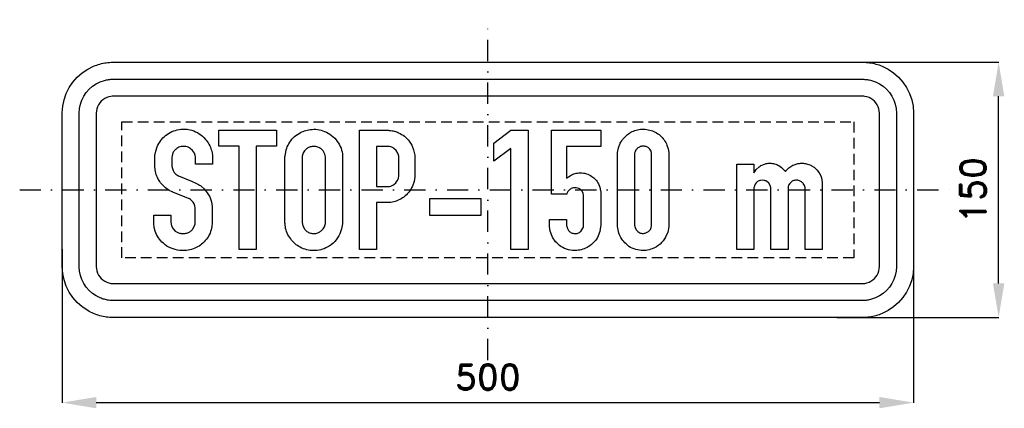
# Model space of a CAD drawing. Header units: millimetres. Extents: x -275 to 303, y -128 to 100.
import ezdxf

# ---------------------------------------------------------------- set-up
doc = ezdxf.new("R2010")
doc.units = ezdxf.units.MM
doc.header["$LTSCALE"] = 5
doc.linetypes.add('ČERCHOVANÁX2', pattern=[2, 1, -0.5, 0, -0.5])
doc.linetypes.add('ČÁRKOVANÁX2', pattern=[1.5, 1, -0.5])
doc.layers.add('Kóty', color=2, linetype='Continuous')
doc.layers.add('Značka', color=7, linetype='Continuous')
doc.styles.get("Standard").update_dxf_attribs({"font": 'romand.shx', "height": 15})
doc.dimstyles.get("Standard").update_dxf_attribs({"dimtxt": 15, "dimasz": 20, "dimexe": 0.18, "dimexo": 0.0625, "dimgap": 7.5, "dimtad": 1, "dimdec": 0, "dimzin": 0, "dimdsep": 46, "dimtxsty": 'Standard', "dimcen": 0.09, "dimadec": 0, "dimazin": 0, "dimtfac": 1, "dimtdec": 0, "dimtofl": 0, "dimtmove": 0, "dimatfit": 3, "dimfxl": 1, "dimtolj": 1, "dimtzin": 0, "dimarcsym": 0})

# ---------------------------------------------------------------- blocks, each defined once
blk = doc.blocks.new('*D0')
at = {"layer": 'Defpoints', "color": 0, "transparency": 16777216}
for p in [(205, 75), (300, 75), (205, -75)]:
    blk.add_point(p, dxfattribs=at)
at = {"layer": 'Kóty', "color": 0, "lineweight": -2, "transparency": 16777216}
for p, q in [((205.06, 75), (300.18, 75)), ((300, -55), (300, 55)), ((205.06, -75), (300.18, -75))]:
    blk.add_line(p, q, dxfattribs=at)
at = {"layer": 'Kóty', "color": 0, "transparency": 16777216}
for points in [[(296.67, 55), (303.33, 55), (300, 75)], [(296.67, -55), (303.33, -55), (300, -75)]]:
    blk.add_solid(points, dxfattribs=at)
at = {"layer": 'Kóty', "color": 0, "transparency": 16777216, "insert": (285, 0), "char_height": 15, "attachment_point": 5, "rotation": 90}
blk.add_mtext('\\A1;150', dxfattribs=at)
blk = doc.blocks.new('*D1')
at = {"layer": 'Defpoints', "color": 0, "transparency": 16777216}
for p in [(-250, -34.75), (250, -45), (250, -125)]:
    blk.add_point(p, dxfattribs=at)
at = {"layer": 'Kóty', "color": 0, "lineweight": -2, "transparency": 16777216}
for p, q in [((-250, -34.81), (-250, -125.18)), ((250, -45.06), (250, -125.18)), ((-230, -125), (230, -125))]:
    blk.add_line(p, q, dxfattribs=at)
at = {"layer": 'Kóty', "color": 0, "transparency": 16777216}
for points in [[(-230, -121.67), (-230, -128.33), (-250, -125)], [(230, -121.67), (230, -128.33), (250, -125)]]:
    blk.add_solid(points, dxfattribs=at)
at = {"layer": 'Kóty', "color": 0, "transparency": 16777216, "insert": (0, -110), "char_height": 15, "attachment_point": 5}
blk.add_mtext('\\A1;500', dxfattribs=at)

msp = doc.modelspace()

# ---------------------------------------------------------------- linework, layer by layer
at = {"layer": 'Značka', "color": 6, "linetype": 'ČERCHOVANÁX2', "ltscale": 2.5}
for points in [[(0, -100), (0, 100)], [(-275, 0), (275, 0)]]:
    msp.add_lwpolyline(points, dxfattribs=at)
at = {"layer": 'Značka', "color": 5}
for points in [[(-220, -75), (-220.12, -75), (-220.24, -74.999, -0.0321804), (-224.11, -74.728, -0.0354327), (-227.92, -73.937, -0.0362829), (-231.6, -72.692, -0.0344603), (-235.07, -70.941), (-238.3, -68.785), (-241.21, -66.213), (-243.79, -63.302), (-245.94, -60.068), (-247.68, -56.595), (-248.94, -52.916), (-249.74, -49.108), (-250, -45.236), (-250, -45.118), (-250, -45), (-250, 45), (-250, 45.118), (-250, 45.236), (-249.73, 49.109), (-248.94, 52.916), (-247.69, 56.598), (-245.94, 60.068), (-243.79, 63.301), (-241.21, 66.213), (-238.3, 68.788), (-235.07, 70.941), (-231.6, 72.68, -0.0334197), (-227.92, 73.937, -0.0341346), (-224.11, 74.741, -0.0367414), (-220.24, 74.999), (-220.12, 75), (-220, 75), (220, 75), (220.12, 75), (220.24, 74.999, -0.0321804), (224.11, 74.728, -0.0354327), (227.92, 73.937, -0.0362829), (231.6, 72.692), (235.07, 70.941), (238.3, 68.785), (241.21, 66.213), (243.79, 63.302), (245.94, 60.068), (247.68, 56.595), (248.94, 52.916), (249.74, 49.108), (250, 45.236), (250, 45.118), (250, 45), (250, -45), (250, -45.118), (250, -45.236), (249.73, -49.109), (248.94, -52.916), (247.69, -56.598), (245.94, -60.068), (243.79, -63.301), (241.21, -66.213), (238.3, -68.788), (235.07, -70.941), (231.6, -72.68, -0.0334197), (227.92, -73.937, -0.0341346), (224.11, -74.741, -0.0367414), (220.24, -74.999), (220.12, -75), (220, -75), (-220, -75)], [(-220, -65), (-220.08, -65), (-220.16, -64.999, -0.0321848), (-222.74, -64.818, -0.0354579), (-225.28, -64.291, -0.0362712), (-227.73, -63.461), (-230.05, -62.294), (-232.2, -60.857), (-234.14, -59.142), (-235.86, -57.201), (-237.29, -55.045), (-238.45, -52.73), (-239.29, -50.277), (-239.83, -47.738), (-240, -45.157), (-240, -45.079), (-240, -45), (-240, 45), (-240, 45.079), (-240, 45.157), (-239.82, 47.74), (-239.29, 50.277), (-238.46, 52.732), (-237.29, 55.045), (-235.86, 57.201), (-234.14, 59.142), (-232.2, 60.859), (-230.05, 62.294), (-227.73, 63.453), (-225.28, 64.291, -0.0341625), (-222.74, 64.827, -0.0367465), (-220.16, 64.999), (-220.08, 65), (-220, 65), (220, 65), (220.08, 65), (220.16, 64.999, -0.0321848), (222.74, 64.818, -0.0354579), (225.28, 64.291), (227.73, 63.461), (230.05, 62.294), (232.2, 60.857), (234.14, 59.142), (235.86, 57.201), (237.29, 55.045), (238.45, 52.73), (239.29, 50.277), (239.83, 47.738), (240, 45.157), (240, 45.079), (240, 45), (240, -45), (240, -45.079), (240, -45.157), (239.82, -47.74), (239.29, -50.277), (238.46, -52.732), (237.29, -55.045), (235.86, -57.201), (234.14, -59.142), (232.2, -60.859), (230.05, -62.294), (227.73, -63.453), (225.28, -64.291, -0.0341625), (222.74, -64.827, -0.0367465), (220.16, -64.999), (220.08, -65), (220, -65), (-220, -65)], [(-220, -55), (220, -55), (220.04, -55), (220.08, -55, 0.0321716), (221.37, -54.909), (222.64, -54.646), (223.87, -54.231), (225.02, -53.647), (226.1, -52.928), (227.07, -52.071), (227.93, -51.101), (228.65, -50.023), (229.23, -48.865), (229.65, -47.639), (229.91, -46.369), (230, -45.079), (230, -45.039), (230, -45), (230, 45), (230, 45.039), (230, 45.079), (229.91, 46.37), (229.65, 47.639), (229.23, 48.866), (228.65, 50.023), (227.93, 51.1), (227.07, 52.071), (226.1, 52.929), (225.02, 53.647), (223.87, 54.227), (222.64, 54.646), (221.37, 54.914, 0.0367311), (220.08, 55), (220.04, 55), (220, 55), (-220, 55), (-220.04, 55), (-220.08, 55, 0.0321716), (-221.37, 54.909), (-222.64, 54.646), (-223.87, 54.231), (-225.02, 53.647), (-226.1, 52.928), (-227.07, 52.071), (-227.93, 51.101), (-228.65, 50.023), (-229.23, 48.865), (-229.65, 47.639), (-229.91, 46.369), (-230, 45.079), (-230, 45.039), (-230, 45), (-230, -45), (-230, -45.039), (-230, -45.079), (-229.91, -46.37), (-229.65, -47.639), (-229.23, -48.866), (-228.65, -50.023), (-227.93, -51.1), (-227.07, -52.071), (-226.1, -52.929), (-225.02, -53.647), (-223.87, -54.227), (-222.64, -54.646), (-221.37, -54.914, 0.0367311), (-220.08, -55), (-220.04, -55), (-220, -55)], [(-186.25, -14.926), (-186.25, -18.696), (-186.24, -18.874), (-186.23, -19.053), (-185.79, -21.081), (-184.79, -22.903), (-183.6, -24.155, 0.0684354), (-182.13, -25.032, 0.0722269), (-180.27, -25.564, 0.0598279), (-178.31, -25.594, 0.0623123), (-176.36, -25.204, 0.0805947), (-174.62, -24.296, 0.0823325), (-173.22, -22.892), (-172.29, -21.124), (-172.09, -20.507), (-171.95, -19.877), (-171.91, -19.611), (-171.87, -19.345), (-171.87, -11.156), (-171.87, -10.857), (-171.88, -10.558), (-172.11, -9.373), (-172.57, -8.24), (-173.2, -7.142), (-174.03, -6.198), (-174.65, -5.683), (-175.35, -5.257), (-175.63, -5.108), (-175.92, -4.966), (-185.06, -1.283), (-185.28, -1.201), (-185.5, -1.116), (-187.13, -0.314), (-188.65, 0.7, -0.047619), (-191.15, 2.902, -0.0532981), (-193.16, 5.564, -0.0616454), (-194.78, 8.976, -0.0625253), (-195.52, 12.658), (-195.54, 12.961), (-195.57, 13.264), (-195.57, 19.243), (-195.56, 19.735), (-195.54, 20.227), (-195.13, 22.847), (-194.22, 25.368, -0.0593003), (-192.16, 28.937, -0.0649395), (-189.3, 31.886, -0.0704829), (-185.57, 34.227, -0.0690115), (-181.33, 35.459, -0.0591576), (-177.6, 35.665, -0.0594735), (-173.94, 34.993, -0.0736719), (-169.62, 33.025, -0.0723289), (-166.03, 29.896, -0.058718), (-163.82, 26.805, -0.0596443), (-162.4, 23.304), (-162.03, 21.79), (-161.82, 20.249), (-161.79, 19.91), (-161.77, 19.571), (-161.77, 15.021), (-171.77, 15.021), (-171.77, 18.805), (-171.79, 19.002), (-171.82, 19.199), (-172.02, 20.412), (-172.4, 21.576), (-173.41, 23.166), (-174.87, 24.398, 0.0669481), (-176.51, 25.217, 0.0706738), (-178.3, 25.557, 0.0968765), (-180.86, 25.243, 0.0978085), (-183.13, 23.982, 0.08042), (-184.52, 22.503, 0.0883439), (-185.33, 20.686), (-185.48, 19.999), (-185.57, 19.301), (-185.59, 19.09), (-185.61, 18.878), (-185.61, 14.372), (-185.6, 14.193), (-185.58, 14.015), (-185.33, 12.658), (-184.84, 11.368), (-184.18, 10.25), (-183.32, 9.282), (-182.77, 8.81), (-182.16, 8.415), (-181.94, 8.295), (-181.72, 8.181), (-174.14, 5.141), (-173.9, 5.027), (-173.65, 4.915), (-172.02, 4.211), (-170.41, 3.456, -0.0463476), (-168.42, 2.182), (-166.65, 0.583), (-164.8, -1.643), (-163.37, -4.156), (-162.38, -6.933), (-161.89, -9.836), (-161.87, -10.07), (-161.85, -10.303), (-161.85, -19.184), (-161.87, -19.374), (-161.89, -19.564), (-162.13, -21.532), (-162.55, -23.472, -0.0698959), (-164.14, -27.293, -0.0664276), (-166.72, -30.574, -0.0600201), (-169.66, -32.986, -0.0584967), (-173.07, -34.635, -0.0603047), (-176.96, -35.569, -0.0588916), (-180.98, -35.561, -0.0774895), (-186.12, -34.244, -0.0828794), (-190.6, -31.383, -0.070903), (-193.52, -28.118, -0.0727863), (-195.39, -24.194), (-195.95, -22.034), (-196.24, -19.826), (-196.26, -19.596), (-196.27, -19.367), (-196.27, -14.926), (-186.25, -14.926)], [(-119.19, 19.316), (-119.17, 19.604), (-119.15, 19.892), (-118.45, 23.582, -0.0601352), (-116.95, 27.038, -0.0716599), (-114.35, 30.539, -0.068019), (-110.89, 33.199, -0.0544649), (-107.73, 34.69, -0.0541866), (-104.33, 35.467, -0.0655165), (-100.06, 35.487, -0.0682232), (-95.93, 34.387, -0.0767795), (-91.77, 31.978, -0.0704797), (-88.45, 28.43, -0.0681255), (-86.25, 24.484, -0.0847686), (-85.34, 20.147), (-85.32, 19.855), (-85.31, 19.564), (-85.31, -19.301), (-85.34, -19.615), (-85.37, -19.928), (-85.89, -22.915), (-86.92, -25.783, -0.0865575), (-89.95, -30.366, -0.0879451), (-94.36, -33.666, -0.0674232), (-98.16, -35.164, -0.0628042), (-102.23, -35.634, -0.0621606), (-106.35, -35.177, -0.0661101), (-110.2, -33.702, -0.0602783), (-113.29, -31.613, -0.0556573), (-115.83, -28.853, -0.0600443), (-117.87, -25.426, -0.0707706), (-118.95, -21.634), (-119.08, -20.685), (-119.16, -19.731), (-119.18, -19.472), (-119.19, -19.214), (-119.19, 19.316)], [(-75.39, -34.993), (-75.39, 35), (-58.39, 35), (-58.02, 34.973), (-57.65, 34.942, -0.0412084), (-54.99, 34.471, -0.0446876), (-52.44, 33.549, -0.0661305), (-49.04, 31.493, -0.0645337), (-46.27, 28.627), (-44.72, 26.237), (-43.65, 23.61), (-43.23, 21.978), (-42.96, 20.315), (-42.91, 19.932), (-42.86, 19.549), (-42.86, 8.094), (-42.86, 7.911), (-42.86, 7.729), (-43.29, 4.849), (-44.36, 2.093, -0.0588735), (-46.49, -1.392, -0.0700059), (-49.4, -4.193, -0.0633946), (-52.65, -6.085, -0.0514332), (-56.25, -7.197), (-57.1, -7.361), (-57.96, -7.459), (-58.4, -7.48), (-58.85, -7.489), (-65.43, -7.489), (-65.43, -34.993), (-75.39, -34.993)], [(46.24, -17.42), (46.24, -20.956), (46.26, -21.131), (46.29, -21.306), (46.69, -22.687), (47.45, -23.909, 0.109991), (48.97, -25.137, 0.106063), (50.89, -25.637, 0.10479), (52.87, -25.402, 0.113237), (54.52, -24.398), (55.26, -23.533), (55.82, -22.524), (56.08, -21.895), (56.22, -21.241), (56.23, -21.077), (56.24, -20.912), (56.24, -3.675), (56.23, -3.438), (56.22, -3.201), (55.88, -1.848), (55.14, -0.649), (54.06, 0.355, 0.0745382), (52.72, 0.984, 0.0843029), (51.08, 1.243, 0.0890401), (49.43, 0.926, 0.105105), (47.68, -0.128, 0.127193), (46.59, -1.786), (46.47, -2.159), (46.36, -2.538), (37.4, -2.538), (37.4, 35), (66.26, 35), (66.26, 25.579), (46.25, 25.579), (46.25, 6.825), (47.27, 7.61), (48.33, 8.334, -0.0688566), (51.18, 9.587, -0.0712676), (54.29, 10.011, -0.0814322), (57.85, 9.516, -0.0800874), (61.06, 7.933, -0.0651463), (63.27, 6.008, -0.0593569), (64.94, 3.587), (65.83, 1.584), (66.23, -0.54), (66.25, -0.857), (66.26, -1.174), (66.26, -21.168), (66.24, -21.441), (66.21, -21.715), (65.73, -24.386), (64.8, -26.943, -0.0792254), (62.41, -30.607, -0.076937), (59, -33.381, -0.0647694), (55.73, -34.915, -0.0637769), (52.18, -35.569, -0.0823992), (47.36, -35.148, -0.0861398), (42.94, -33.177, -0.0764987), (39.75, -30.424, -0.07143), (37.48, -26.855), (36.53, -24.283), (36.17, -21.598), (36.16, -21.321), (36.16, -21.044), (36.16, -17.42), (46.24, -17.42)], [(76.18, 21.095), (76.2, 21.507), (76.22, 21.919), (76.72, 24.71), (77.78, 27.358, -0.0592459), (79.6, 30.195, -0.0598653), (82.03, 32.521, -0.0573695), (84.77, 34.219, -0.0560592), (87.83, 35.262, -0.0629554), (91.46, 35.675, -0.0650645), (95.08, 35.16, -0.0622106), (98.33, 33.897, -0.0596254), (101.18, 31.886, -0.0588176), (103.52, 29.347, -0.0611883), (105.19, 26.33), (105.9, 24.19), (106.21, 21.97), (106.23, 21.609), (106.24, 21.248), (106.24, -21.073), (106.23, -21.361), (106.21, -21.649), (105.65, -24.764), (104.39, -27.701, -0.0908994), (101.11, -31.855, -0.0926251), (96.57, -34.577, -0.0699375), (92.89, -35.561, -0.0683899), (89.08, -35.503, -0.0773981), (84.82, -34.264, -0.0793128), (81.14, -31.784, -0.0685072), (78.63, -28.88, -0.0640128), (76.97, -25.426), (76.43, -23.489), (76.19, -21.503), (76.19, -21.266), (76.18, -21.029), (76.18, 21.095)], [(-109.17, 18.776), (-109.17, -18.681), (-109.15, -18.929), (-109.13, -19.177), (-108.7, -21.117), (-107.77, -22.874, 0.0898921), (-106.25, -24.42, 0.0860841), (-104.28, -25.36, 0.0855216), (-102.11, -25.663, 0.0834752), (-99.97, -25.236, 0.0741899), (-98.23, -24.333, 0.073647), (-96.84, -22.969), (-96.05, -21.731), (-95.55, -20.358), (-95.41, -19.747), (-95.34, -19.126), (-95.33, -18.897), (-95.33, -18.667), (-95.33, 18.878), (-95.35, 19.137), (-95.37, 19.396), (-95.73, 20.994), (-96.46, 22.466, 0.0889606), (-97.93, 24.09, 0.0839007), (-99.88, 25.134, 0.0862998), (-102.12, 25.568, 0.0864865), (-104.38, 25.222, 0.0776232), (-106.21, 24.349, 0.081835), (-107.67, 22.961), (-108.42, 21.778), (-108.9, 20.468), (-109.06, 19.838), (-109.15, 19.199), (-109.16, 18.988), (-109.17, 18.776)], [(-65.48, 25.543), (-65.48, 1.91), (-59.18, 1.91, 0.0030749), (-58.88, 1.914), (-58.59, 1.925, 0.0691968), (-56.92, 2.263, 0.0668589), (-55.38, 3.041), (-54.16, 4.052), (-53.21, 5.33), (-52.58, 6.7), (-52.29, 8.167), (-52.28, 8.36), (-52.26, 8.553), (-52.26, 19.148), (-52.29, 19.502), (-52.34, 19.855), (-52.84, 21.565), (-53.81, 23.078), (-55.23, 24.385, 0.0731485), (-56.97, 25.215), (-57.74, 25.426), (-58.53, 25.528), (-58.83, 25.54), (-59.14, 25.543), (-65.48, 25.543)], [(86.14, 20.628), (86.14, -20.14), (86.15, -20.405), (86.17, -20.672), (86.43, -22.16), (87.08, -23.508), (88, -24.512), (89.21, -25.193, 0.093706), (91.03, -25.58, 0.0987415), (92.86, -25.266, 0.0895736), (94.31, -24.454), (95.42, -23.195), (95.93, -22.171), (96.17, -21.066), (96.19, -20.876), (96.2, -20.686), (96.2, 20.847), (96.2, 21.157), (96.18, 21.467), (95.85, 22.733), (95.15, 23.858, 0.099338), (93.74, 25.054, 0.096321), (91.98, 25.63, 0.104522), (89.97, 25.546, 0.104006), (88.15, 24.653, 0.0980954), (86.83, 23.258, 0.112818), (86.21, 21.503), (86.16, 21.067), (86.14, 20.628)], [(146.25, -35), (146.25, 15.028), (156.27, 15.028), (156.27, 10.048), (156.95, 11.054), (157.68, 12.017), (159.39, 13.617, -0.0597107), (161.43, 14.78, -0.0567181), (163.52, 15.449, -0.0546314), (165.71, 15.641, -0.0655201), (168.41, 15.283, -0.0658027), (170.92, 14.241), (172.42, 13.243), (173.72, 12.002), (174.24, 11.389), (174.73, 10.755), (175.26, 11.384), (175.81, 11.995, -0.0579046), (177.97, 13.777, -0.0639872), (180.49, 14.992, -0.0504541), (182.55, 15.52, -0.0467498), (184.68, 15.641, -0.0541077), (187.21, 15.317, -0.0562887), (189.61, 14.452, -0.0503704), (191.58, 13.277), (193.29, 11.74), (194.6, 10.116), (195.55, 8.276), (195.95, 6.996), (196.19, 5.673), (196.23, 5.272), (196.27, 4.871), (196.27, -35), (186.29, -35), (186.29, 0.758), (186.29, 1.036), (186.27, 1.313), (185.93, 2.589), (185.22, 3.733, 0.0923542), (183.82, 4.994, 0.102599), (182.05, 5.629, 0.104994), (180.11, 5.577, 0.103299), (178.36, 4.761), (177.37, 3.841), (176.67, 2.683), (176.42, 2.011), (176.32, 1.313), (176.31, 1.156), (176.32, 0.999), (176.32, -35), (166.28, -35), (166.28, 0.547), (166.28, 0.89), (166.26, 1.232), (165.87, 2.656), (165.04, 3.908), (163.69, 5.037, 0.0946464), (162.04, 5.607, 0.0990652), (160.16, 5.574, 0.0993463), (158.45, 4.834), (157.61, 4.142), (156.96, 3.274), (156.54, 2.422), (156.32, 1.509), (156.3, 1.313), (156.28, 1.116), (156.28, -35), (146.25, -35)]]:
    msp.add_lwpolyline(points, format="xyb", dxfattribs=at)
at = {"layer": 'Značka', "color": 6, "linetype": 'ČÁRKOVANÁX2', "ltscale": 1.25}
msp.add_lwpolyline([(-215, -40), (-215, 40), (215, 40), (215, -40), (-215, -40)], dxfattribs=at)
at = {"layer": 'Značka', "color": 5}
for points in [[(-146.06, -35), (-146.06, 25.659), (-157.98, 25.659), (-157.98, 35), (-124.17, 35), (-124.16, 25.659), (-136.05, 25.659), (-136.05, -35), (-146.06, -35)], [(13.52, -35), (13.52, 24.383), (3.49, 16.887), (3.49, 27.453), (13.55, 34.993), (23.62, 34.993), (23.62, -35), (13.52, -35)], [(-34.11, -14.977), (-34.11, -4.995), (-4.1, -4.995), (-4.1, -14.977), (-34.11, -14.977)]]:
    msp.add_lwpolyline(points, dxfattribs=at)

# ---------------------------------------------------------------- dimensions: what is measured, and where the dimension line sits
at = {"layer": 'Kóty'}
dim = msp.add_linear_dim(base=(300, 75), p1=(205, -75), p2=(205, 75), angle=90, dimstyle='Standard', dxfattribs=at)
dim.commit()
dim.dimension.update_dxf_attribs({"geometry": '*D0', "text_midpoint": (285, 0)})
dim = msp.add_linear_dim(base=(250, -125), p1=(-250, -34.746), p2=(250, -45), dimstyle='Standard', dxfattribs=at)
dim.commit()
dim.dimension.update_dxf_attribs({"geometry": '*D1', "text_midpoint": (0, -110)})

doc.saveas('drawing.dxf')
